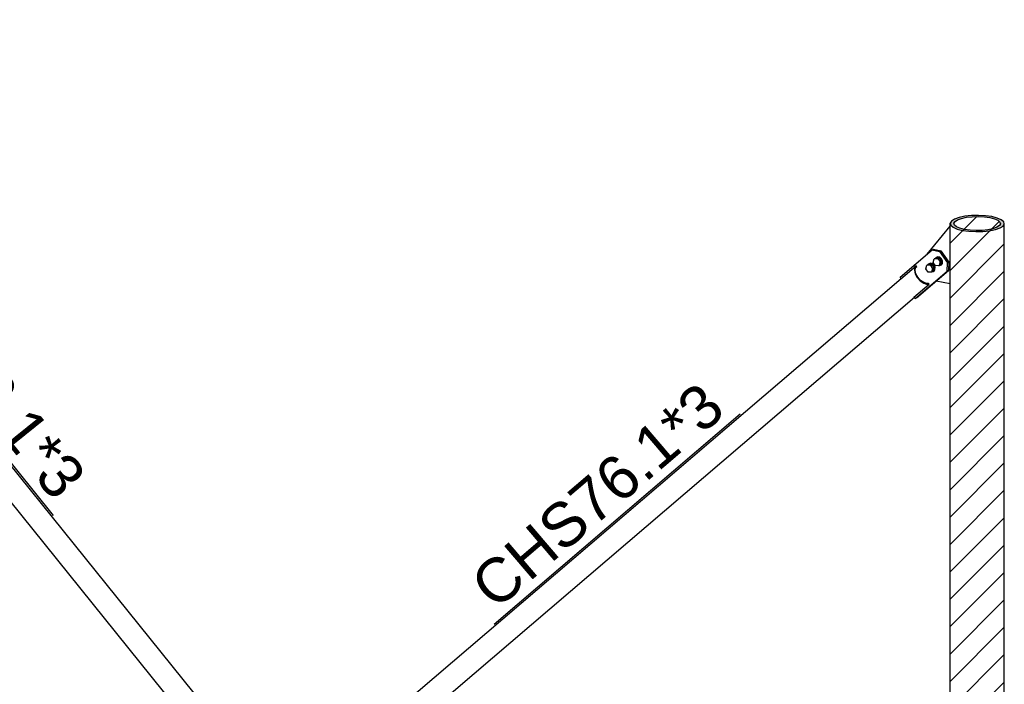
# Model space of a CAD drawing. Header units: millimetres. Extents: x 0 to 142951, y 0 to 27942.
# Tile 39 of 70: x 48981 to 52210, y 11522 to 13701. Entities that reach past the tile are written whole.
import ezdxf

# ---------------------------------------------------------------- set-up
doc = ezdxf.new("R2010")
doc.units = ezdxf.units.MM
doc.styles.add('Arial', font='ARIAL.TTF', dxfattribs={"height": 0.2})

# ---------------------------------------------------------------- blocks, each defined once
blk = doc.blocks.new('Part-66089 - 51816')
at = {"color": 7}
for p, q in [((51870.8, 12851.4), (51920.9, 12894.1)), ((51916.8, 12890.2), (51914.8, 12880.3)), ((51920.9, 12894.1), (51916.8, 12890.2)), ((51917.2, 12879.2), (51919, 12888.2)), ((51919, 12888.2), (51922.6, 12891.7)), ((51922.6, 12891.7), (51920.9, 12894.1)), ((50014.8, 11266.4), (51871.8, 12852.4)), ((51870.8, 12851.4), (51871.9, 12852.4)), ((51914.8, 12880.3), (51917.4, 12868.2)), ((51919.6, 12868), (51917.2, 12879.2)), ((51917.4, 12868.2), (51924.1, 12855.7)), ((51925.8, 12856.5), (51919.6, 12868)), ((51924.1, 12855.7), (51934, 12844.6)), ((51934.9, 12846.3), (51925.8, 12856.5)), ((51913.1, 12791.3), (51963.2, 12834)), ((51934, 12844.6), (51945.5, 12836.7)), ((51945.5, 12839), (51934.9, 12846.3)), ((51956, 12835.7), (51945.5, 12839)), ((51945.5, 12836.7), (51956.9, 12833.1)), ((51961.5, 12836.4), (51956, 12835.7)), ((51956.9, 12833.1), (51963.2, 12834)), ((51963.2, 12834), (51961.5, 12836.4)), ((50058.2, 11204.7), (51915.2, 12790.7)), ((51913.1, 12791.3), (51914.7, 12791.5)), ((49962.6, 11221.6), (50012.7, 11264.3)), ((50012.7, 11264.3), (50014.8, 11266.4)), ((49956.6, 11207.8), (49958.5, 11217.6)), ((49959.2, 11195.7), (49956.6, 11207.8)), ((49958.5, 11217.6), (49962.6, 11221.6)), ((50004.9, 11161.5), (50055, 11204.2)), ((50055, 11204.2), (50058.2, 11204.7)), ((49965.9, 11183.2), (49959.2, 11195.7)), ((49975.8, 11172.1), (49965.9, 11183.2)), ((49987.3, 11164.2), (49975.8, 11172.1)), ((49998.7, 11160.6), (49987.3, 11164.2)), ((50004.9, 11161.5), (49998.7, 11160.6))]:
    blk.add_line(p, q, dxfattribs=at)
blk = doc.blocks.new('Part-79919 - 51816')
at = {"color": 7}
for p, q in [((51957.1, 12932.5), (52032.2, 13024.5)), ((51986.7, 12844.5), (52032.2, 12835.8))]:
    blk.add_line(p, q, dxfattribs=at)
blk = doc.blocks.new('Part-66088 - 51816')
at = {"color": 7}
for p, q in [((47745.6, 13686.8), (47757, 13694.8)), ((47757, 13694.8), (47763.2, 13698.3)), ((47813.3, 13636.2), (47763.2, 13698.3)), ((47773.9, 13701.1), (47774.7, 13700.4)), ((49732.9, 11270.3), (47774.7, 13700.4)), ((47714.9, 13655), (47717.4, 13660.2)), ((47717.4, 13660.2), (47724.2, 13668.1)), ((47724.2, 13668.1), (47734.1, 13677.4)), ((47734.1, 13677.4), (47745.6, 13686.8)), ((49673.1, 11224.9), (47714.9, 13655)), ((47813.3, 13636.2), (47816.5, 13638)), ((47816.2, 13637.9), (47816.2, 13637.9)), ((47816.5, 13638), (47818.7, 13638.7)), ((47818.7, 13638.7), (47817.9, 13639.7)), ((49674.7, 11332.2), (49671.4, 11330.3)), ((49721.5, 11268.2), (49671.4, 11330.3)), ((49671.9, 11329.8), (49673, 11330.4)), ((49673, 11330.4), (49673.2, 11330.5)), ((49674.9, 11332.3), (49674.7, 11332.2)), ((49732.9, 11270.3), (49732.2, 11271)), ((49732.8, 11270.1), (49732.9, 11270.3)), ((49682.4, 11238), (49675.7, 11230.1)), ((49677.8, 11231.5), (49684.1, 11238.8)), ((49692.3, 11247.3), (49682.4, 11238)), ((49684.1, 11238.8), (49693.2, 11247.3)), ((49703.8, 11256.7), (49692.3, 11247.3)), ((49693.2, 11247.3), (49703.8, 11256)), ((49715.2, 11264.7), (49703.8, 11256.7)), ((49703.8, 11256), (49714.2, 11263.3)), ((49714.2, 11263.3), (49719.7, 11266.5)), ((49721.5, 11268.2), (49715.2, 11264.7)), ((49719.7, 11266.5), (49721.5, 11268.2)), ((49675.7, 11230.1), (49673.1, 11224.9)), ((49673.1, 11224.9), (49675.1, 11223.2)), ((49675.1, 11223.2), (49679.2, 11224.5)), ((49675.5, 11226.7), (49677.8, 11231.5)), ((49677.3, 11225.1), (49675.5, 11226.7)), ((49680.9, 11226.3), (49677.3, 11225.1)), ((49677.4, 11230.6), (49680.9, 11226.3)), ((49680.9, 11226.3), (49679.2, 11224.5))]:
    blk.add_line(p, q, dxfattribs=at)
blk = doc.blocks.new('Part-80319 - 51816')
at = {"color": 7}
for p, q in [((51973.6, 12946.7), (51978, 12948.7)), ((51978, 12948.7), (52001.7, 12943)), ((51868.6, 12857), (51973.6, 12946.7)), ((51973.6, 12946.7), (51997.4, 12941)), ((52001.7, 12943), (51997.4, 12941)), ((51997.4, 12941), (52023.6, 12903.7)), ((52001.7, 12943), (52028, 12905.7)), ((52022.7, 12876.9), (52023.6, 12903.7)), ((52023.6, 12903.7), (52028, 12905.7)), ((52028, 12905.7), (52027, 12879)), ((51871.9, 12852.3), (51868.6, 12857)), ((51917.7, 12787.2), (52022.7, 12876.9)), ((51922, 12789.3), (52027, 12879)), ((52027, 12879), (52022.7, 12876.9)), ((51917.7, 12787.2), (51914.2, 12792.2)), ((51922, 12789.3), (51917.7, 12787.2))]:
    blk.add_line(p, q, dxfattribs=at)
blk = doc.blocks.new('Bolt-80327 - 51816')
at = {"color": 7}
for p, q in [((51976.7, 12905.2), (51980.1, 12917.1)), ((51985.5, 12919.6), (51980.1, 12917.1)), ((51980.1, 12917.1), (51991.5, 12917.8)), ((51983.8, 12918.8), (51984.9, 12920.6)), ((51984.9, 12920.6), (51990.7, 12922.9)), ((51984.9, 12920.6), (51986.5, 12921.3)), ((51996.9, 12920.4), (51985.5, 12919.6)), ((51992.3, 12923.7), (51986.5, 12921.3)), ((51990.7, 12922.9), (51997.2, 12921.3)), ((51996.9, 12920.4), (51991.5, 12917.8)), ((51991.5, 12917.8), (51999.4, 12906.6)), ((51998.8, 12922.1), (51992.3, 12923.7)), ((52004.8, 12909.1), (51996.9, 12920.4)), ((51997.2, 12921.3), (52002.7, 12916.3)), ((52004.3, 12917.1), (51998.8, 12922.1)), ((52002.7, 12916.3), (52005.8, 12909.2)), ((52007.4, 12909.9), (52004.3, 12917.1)), ((51952, 12884.1), (51955.4, 12896)), ((51959.9, 12872.8), (51952, 12884.1)), ((51960.8, 12898.5), (51955.4, 12896)), ((51955.4, 12896), (51966.8, 12896.7)), ((51959.1, 12897.7), (51960.2, 12899.5)), ((51960.2, 12899.5), (51966, 12901.8)), ((51960.2, 12899.5), (51961.8, 12900.2)), ((51972.2, 12899.3), (51960.8, 12898.5)), ((51967.6, 12902.6), (51961.8, 12900.2)), ((51966, 12901.8), (51972.5, 12900.2)), ((51972.2, 12899.3), (51966.8, 12896.7)), ((51966.8, 12896.7), (51974.7, 12885.5)), ((51974.1, 12901), (51967.6, 12902.6)), ((51974.7, 12885.5), (51971.2, 12873.5)), ((51980.1, 12888), (51972.2, 12899.3)), ((51972.5, 12900.2), (51978, 12895.2)), ((51979.6, 12896), (51974.1, 12901)), ((51980.1, 12888), (51974.7, 12885.5)), ((51984.6, 12893.9), (51976.7, 12905.2)), ((51976.7, 12876.1), (51980.1, 12888)), ((51978, 12895.2), (51981, 12888.1)), ((51982.7, 12888.8), (51979.6, 12896)), ((51981, 12888.1), (51980.8, 12880.7)), ((51982.4, 12881.5), (51982.7, 12888.8)), ((51996, 12894.6), (51984.6, 12893.9)), ((51996.2, 12893.9), (51993.8, 12894.5)), ((51999.4, 12906.6), (51996, 12894.6)), ((52001.4, 12897.2), (51996, 12894.6)), ((52002, 12896.2), (51996.2, 12893.9)), ((52004.8, 12909.1), (51999.4, 12906.6)), ((52001.4, 12897.2), (52004.8, 12909.1)), ((52005.5, 12901.8), (52002, 12896.2)), ((52002, 12896.2), (52003.6, 12897)), ((52003.6, 12897), (52007.1, 12902.6)), ((52005.8, 12909.2), (52005.5, 12901.8)), ((52007.1, 12902.6), (52007.4, 12909.9)), ((51971.2, 12873.5), (51959.9, 12872.8)), ((51971.5, 12872.8), (51969.1, 12873.4)), ((51976.7, 12876.1), (51971.2, 12873.5)), ((51977.3, 12875.1), (51971.5, 12872.8)), ((51980.8, 12880.7), (51977.3, 12875.1)), ((51977.3, 12875.1), (51978.9, 12875.9)), ((51978.9, 12875.9), (51982.4, 12881.5))]:
    blk.add_line(p, q, dxfattribs=at)
blk = doc.blocks.new('Mark-67971 - 51816')
at = {"color": 136}
blk.add_line((48424.9, 12901.5), (49090.5, 12075.5), dxfattribs=at)
at = {"color": 30, "style": 'Arial'}
blk.add_text('CHS76.1*3', height=143.26, rotation=308.8635, dxfattribs=at).set_placement((48467.1, 12896.9))
blk = doc.blocks.new('Mark-67972 - 51816')
at = {"color": 136}
blk.add_line((50537.3, 11719.3), (51344, 12408.2), dxfattribs=at)
at = {"color": 30, "style": 'Arial'}
blk.add_text('CHS76.1*3', height=143.26, rotation=40.5024, dxfattribs=at).set_placement((50540.7, 11761.5))

msp = doc.modelspace()

# ---------------------------------------------------------------- hatches: boundary and pattern name
h = msp.add_hatch(color=6)
h.paths.add_polyline_path([(52195.7, 13018.2), (52205.6, 13024.5), (52209.8, 13031.4), (52207.8, 13038.4), (52200, 13044.9), (52186.8, 13050.7), (52169.1, 13055.2), (52148.1, 13058.1), (52125.2, 13059.4), (52102.1, 13058.8), (52080.3, 13056.5), (52061.2, 13052.5), (52046.2, 13047.1), (52036.3, 13040.8), (52032.2, 13034), (52034.1, 13027), (52041.9, 13020.4), (52055.2, 13014.7), (52072.9, 13010.2), (52093.9, 13007.2), (52116.7, 13006), (52139.8, 13006.6), (52161.7, 13008.9), (52180.7, 13012.9)])
h.paths.add_polyline_path([(52155.9, 13012.3), (52137.2, 13010.2), (52117.3, 13009.7), (52097.7, 13010.8), (52079.6, 13013.4), (52064.4, 13017.2), (52053, 13022.2), (52046.3, 13027.8), (52044.7, 13033.8), (52048.2, 13039.7), (52056.7, 13045.1), (52069.6, 13049.7), (52086, 13053.1), (52104.8, 13055.1), (52124.6, 13055.6), (52144.3, 13054.6), (52162.3, 13052), (52177.5, 13048.1), (52188.9, 13043.2), (52195.6, 13037.6), (52197.3, 13031.6), (52193.7, 13025.7), (52185.2, 13020.3), (52172.3, 13015.7)])
h = msp.add_hatch()
h.set_pattern_fill('ANSI31', color=96, scale=20, style=0)
h.paths.add_polyline_path([(52116.7, 10655.9), (52122.6, 10656), (52139.8, 10656.5), (52139.9, 10656.5), (52161.7, 10658.8), (52161.9, 10658.8), (52180.7, 10662.8), (52181.1, 10662.8), (52185.8, 10664.5), (52188.9, 10665.2), (52191.9, 10665.8), (52195.6, 10666), (52197.3, 10666.1), (52199.5, 10666.2), (52201.5, 10666), (52201.5, 10670.3), (52203, 10672.5), (52206.1, 10674.5), (52209.8, 10680.6), (52209.8, 13031.4), (52205.6, 13024.5), (52197.3, 13019.2), (52197.3, 13031.6), (52195.6, 13037.6), (52188.9, 13043.2), (52177.5, 13048.1), (52162.3, 13052), (52144.3, 13054.6), (52124.6, 13055.6), (52104.8, 13055.1), (52086, 13053.1), (52069.6, 13049.7), (52056.7, 13045.1), (52048.2, 13039.7), (52044.7, 13033.8), (52044.7, 13019.3), (52041.9, 13020.4), (52034.1, 13027), (52032.2, 13034), (52032.2, 10682.2), (52033.6, 10677), (52034.1, 10676.6), (52041.5, 10670.4), (52041.9, 10670.2), (52048.2, 10667.5), (52054.8, 10664.7), (52056.7, 10664.2), (52069.6, 10660.9), (52072.6, 10660.1), (52080.1, 10659.1), (52093.7, 10657.1), (52104.8, 10656.5)])

# ---------------------------------------------------------------- linework, layer by layer
for p, q in [((52046.2, 13047.1), (52036.3, 13040.8)), ((52061.2, 13052.5), (52046.2, 13047.1)), ((52048.2, 13039.7), (52056.7, 13045.1)), ((52056.7, 13045.1), (52069.6, 13049.7)), ((52080.3, 13056.5), (52061.2, 13052.5)), ((52069.6, 13049.7), (52086, 13053.1)), ((52102.1, 13058.8), (52080.3, 13056.5)), ((52086, 13053.1), (52104.8, 13055.1)), ((52125.2, 13059.4), (52102.1, 13058.8)), ((52104.8, 13055.1), (52124.6, 13055.6)), ((52124.6, 13055.6), (52144.3, 13054.6)), ((52148.1, 13058.1), (52125.2, 13059.4)), ((52144.3, 13054.6), (52162.3, 13052)), ((52169.1, 13055.2), (52148.1, 13058.1)), ((52162.3, 13052), (52177.5, 13048.1)), ((52186.8, 13050.7), (52169.1, 13055.2)), ((52177.5, 13048.1), (52188.9, 13043.2)), ((52200, 13044.9), (52186.8, 13050.7)), ((52207.8, 13038.4), (52200, 13044.9)), ((52036.3, 13040.8), (52032.2, 13034)), ((52032.2, 13034), (52034.1, 13027)), ((52034.1, 13027), (52041.9, 13020.4)), ((52041.9, 13020.4), (52055.2, 13014.7)), ((52044.7, 13033.8), (52048.2, 13039.7)), ((52046.3, 13027.8), (52044.7, 13033.8)), ((52053, 13022.2), (52046.3, 13027.8)), ((52064.4, 13017.2), (52053, 13022.2)), ((52055.2, 13014.7), (52072.9, 13010.2)), ((52079.6, 13013.4), (52064.4, 13017.2)), ((52097.7, 13010.8), (52079.6, 13013.4)), ((52155.9, 13012.3), (52137.2, 13010.2)), ((52172.3, 13015.7), (52155.9, 13012.3)), ((52161.7, 13008.9), (52180.7, 13012.9)), ((52185.2, 13020.3), (52172.3, 13015.7)), ((52180.7, 13012.9), (52195.7, 13018.2)), ((52193.7, 13025.7), (52185.2, 13020.3)), ((52188.9, 13043.2), (52195.6, 13037.6)), ((52197.3, 13031.6), (52193.7, 13025.7)), ((52195.6, 13037.6), (52197.3, 13031.6)), ((52195.7, 13018.2), (52205.6, 13024.5)), ((52205.6, 13024.5), (52209.8, 13031.4)), ((52209.8, 13031.4), (52207.8, 13038.4)), ((52072.9, 13010.2), (52093.9, 13007.2)), ((52093.9, 13007.2), (52116.7, 13006)), ((52117.3, 13009.7), (52097.7, 13010.8)), ((52116.7, 13006), (52139.8, 13006.6)), ((52137.2, 13010.2), (52117.3, 13009.7)), ((52139.8, 13006.6), (52161.7, 13008.9))]:
    msp.add_line(p, q)
at = {"color": 96}
for p, q in [((52032.2, 10682.2), (52032.2, 13034)), ((52209.8, 10680.6), (52209.8, 13031.4))]:
    msp.add_line(p, q, dxfattribs=at)

# ---------------------------------------------------------------- block references
for name in ['Part-66088 - 51816', 'Part-79919 - 51816', 'Mark-67971 - 51816', 'Part-80319 - 51816', 'Bolt-80327 - 51816', 'Part-66089 - 51816', 'Mark-67972 - 51816']:
    msp.add_blockref(name, (0, 0))

doc.saveas('drawing.dxf')
